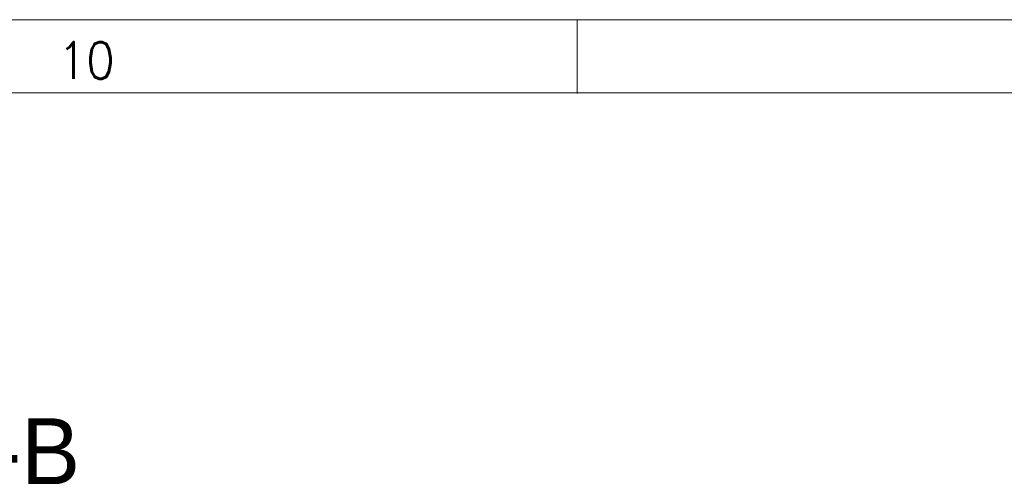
# Model space of a CAD drawing. Extents: x 0 to 840, y 0 to 594.
# Tile 58 of 84: x 658 to 725, y 558 to 589. Entities that reach past the tile are written whole.
import ezdxf
from ezdxf.enums import TextEntityAlignment as Align

# ---------------------------------------------------------------- set-up
doc = ezdxf.new("R2010")
doc.units = 0
doc.header["$LTSCALE"] = 25.4
doc.header["$MEASUREMENT"] = 0
doc.layers.get('0').update_dxf_attribs({"linetype": 'CONTINUOUS'})
doc.layers.add('010', color=7, linetype='CONTINUOUS')
doc.layers.add('30', color=1, linetype='CONTINUOUS')
doc.styles.add('GAL', font='simplex', dxfattribs={"width": 0.9})

# ---------------------------------------------------------------- blocks, each defined once
blk = doc.blocks.new('powersoft_a1')
at = {"layer": '010', "lineweight": 0}
blk.add_line((25, 584), (830, 584), dxfattribs=at)
at = {"layer": '30', "lineweight": 0}
for p, q in [((20, 589), (835, 589)), ((696, 588.974), (696, 583.974))]:
    blk.add_line(p, q, dxfattribs=at)
at = {"layer": '010', "lineweight": 0, "style": 'GAL', "width": 0.9}
blk.add_text('10', height=2.5, dxfattribs=at).set_placement((662.545, 586.226), align=Align.MIDDLE)

msp = doc.modelspace()

# ---------------------------------------------------------------- block references
at = {"linetype": 'Continuous', "lineweight": 0}
msp.add_blockref('powersoft_a1', (0, 0), dxfattribs=at)

# ---------------------------------------------------------------- texts
at = {"color": 2, "linetype": 'Continuous', "insert": (629.987, 561.811), "char_height": 3.5, "width": 31.2857, "attachment_point": 1}
msp.add_mtext('SECTION {\\H1.286x;B-B}', dxfattribs=at)

doc.saveas('drawing.dxf')
